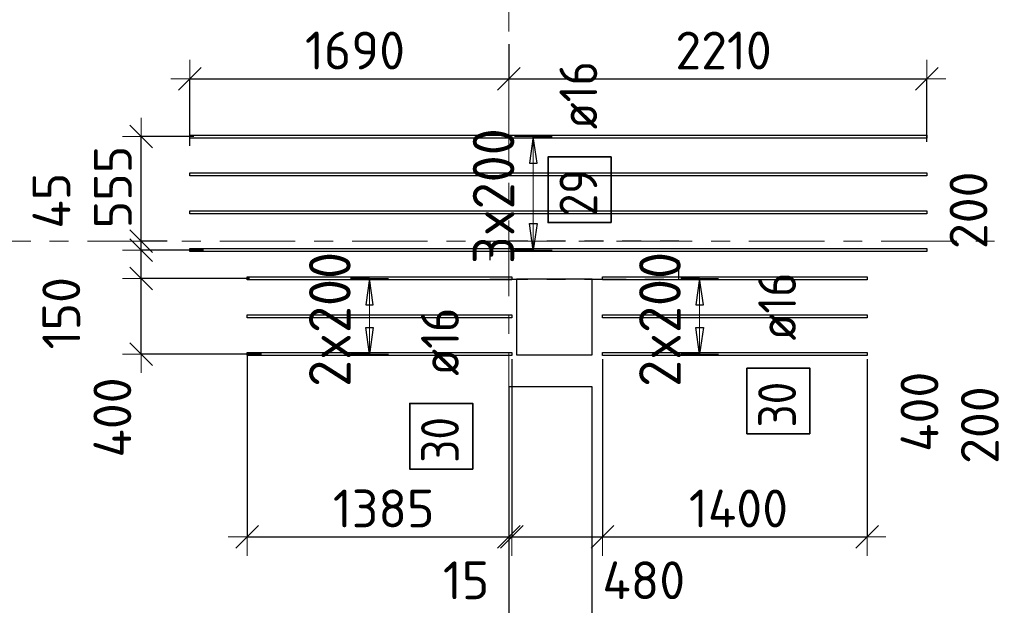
# Model space of a CAD drawing. Header units: metres. Extents: x -38 to 107, y -15 to 21.
# Tile 5 of 167: x 1.91 to 7.12, y 5.47 to 8.57. Entities that reach past the tile are written whole.
import ezdxf

# ---------------------------------------------------------------- set-up
doc = ezdxf.new("R2010")
doc.units = ezdxf.units.M
doc.header["$PDMODE"] = 65
for name, pattern in [('______11', [0.5, 0.4, -0.05, 0, -0.05]), ('______2', [0.0405, 0.03, -0.0105]), ('______5', [1.1, 0.8, -0.1, 0.1, -0.1])]:
    doc.linetypes.add(name, pattern=pattern)
for name, color, linetype, lineweight in [('XR$2$Осевая линия (1)', 7, '______5', 13), ('XR$4$Перекрытие (1)', 7, 'Continuous', 35), ('XR$4$Размерная линия (1)', 7, 'Continuous', 13)]:
    doc.layers.add(name, color=color, linetype=linetype, lineweight=lineweight)
doc.layers.add('XR$4$Арм.стержн.Доп. Арм верхн.зоны Х', color=7, linetype='Continuous', lineweight=35, true_color=0x8c8cff)
doc.layers.add('XR$6$Стена_ бетон несущ.', color=7, linetype='Continuous', lineweight=70, true_color=0xb4b496)
doc.styles.add('ISOCPEUR', font='txt')
doc.dimstyles.new('DIMSTYLE_3', dxfattribs={"dimtxt": 0.2, "dimasz": 0.2, "dimexe": 0, "dimexo": 0, "dimgap": 0.1, "dimtad": 2, "dimdec": 0, "dimlfac": 1000, "dimrnd": 5, "dimzin": 12, "dimdsep": 46, "dimtxsty": 'ISOCPEUR', "dimblk1": 'ALL_ML_STRICH', "dimblk2": 'ALL_ML_STRICH', "dimsah": 1, "dimcen": 0, "dimclrd": 7, "dimclre": 256, "dimclrt": 7, "dimadec": 0, "dimazin": 0, "dimtfac": 1, "dimtdec": 0, "dimtix": 1, "dimtmove": 2, "dimatfit": 3, "dimfxl": 0, "dimtzin": 0, "dimlwd": 0, "dimlwe": -3, "dimarcsym": 0})
doc.dimstyles.new('DIMSTYLE_33', dxfattribs={"dimtxt": 0.2, "dimasz": 0.2, "dimexe": 0, "dimexo": 0, "dimgap": 0.1, "dimtad": 2, "dimdec": 0, "dimlfac": 1000, "dimrnd": 5, "dimzin": 12, "dimdsep": 46, "dimtxsty": 'ISOCPEUR', "dimblk1": 'ALL_ML_STRICH', "dimblk2": 'ALL_ML_STRICH', "dimsah": 1, "dimcen": 0, "dimclrd": 7, "dimclre": 256, "dimclrt": 7, "dimadec": 0, "dimazin": 0, "dimtfac": 1, "dimtdec": 0, "dimtix": 1, "dimtmove": 2, "dimatfit": 3, "dimfxl": 0, "dimtvp": 1.2, "dimtzin": 0, "dimlwd": 0, "dimlwe": -3, "dimarcsym": 0})
doc.dimstyles.new('DIMSTYLE_34', dxfattribs={"dimtxt": 0.2, "dimasz": 0.2, "dimexe": 0, "dimexo": 0, "dimgap": 0.1, "dimtad": 0, "dimdec": 0, "dimlfac": 1000, "dimrnd": 5, "dimzin": 12, "dimdsep": 46, "dimtxsty": 'ISOCPEUR', "dimblk1": 'ALL_ML_STRICH', "dimblk2": 'ALL_ML_STRICH', "dimsah": 1, "dimcen": 0, "dimclrd": 7, "dimclre": 256, "dimclrt": 7, "dimadec": 0, "dimazin": 0, "dimtfac": 1, "dimtdec": 0, "dimtix": 1, "dimtmove": 2, "dimatfit": 3, "dimfxl": 0, "dimtvp": 1.2, "dimtzin": 0, "dimlwd": 0, "dimlwe": -3, "dimarcsym": 0})

# ---------------------------------------------------------------- blocks, each defined once
blk = doc.blocks.new('ALL_ML_STRICH')
at = {"color": 0, "linetype": 'ByBlock', "lineweight": -2}
for p, q in [((-0.3, -0.3), (0.3, 0.3)), ((0, -0.5), (0, 0.5)), ((-1, 0), (0.5, 0))]:
    blk.add_line(p, q, dxfattribs=at)
blk = doc.blocks.new('*D362')
at = {"layer": 'DEFPOINTS', "color": 7, "linetype": 'Continuous', "lineweight": 13, "transparency": 33554687}
for p in [(3.1483, 7.2038), (2.555, 6.8038), (3.2106, 6.8038)]:
    blk.add_point(p, dxfattribs=at)
at = {"layer": 'XR$4$Размерная линия (1)', "color": 9, "linetype": 'Continuous', "lineweight": -2, "true_color": 0xc7c7c7, "transparency": 33554687}
for p, q in [((3.1283, 7.2038), (2.555, 7.2038)), ((3.1906, 6.8038), (2.555, 6.8038))]:
    blk.add_line(p, q, dxfattribs=at)
at = {"layer": 'XR$4$Размерная линия (1)', "color": 7, "linetype": 'Continuous', "lineweight": -2, "transparency": 33554687}
blk.add_line((2.555, 6.8038), (2.555, 7.2038), dxfattribs=at)
at = {"layer": 'XR$4$Размерная линия (1)', "color": 7, "linetype": 'Continuous', "lineweight": 13, "transparency": 33554687, "xscale": 0.2, "yscale": 0.2, "zscale": 0.2}
for p, rotation in [((2.555, 7.2038), 90), ((2.555, 6.8038), 270)]:
    blk.add_blockref('ALL_ML_STRICH', p, dxfattribs=dict(at, rotation=rotation))
at = {"layer": 'XR$4$Размерная линия (1)', "color": 7, "linetype": 'Continuous', "lineweight": 13, "transparency": 33554687, "insert": (2.402, 6.4681), "char_height": 0.2, "width": 0.6, "attachment_point": 5, "rotation": 90, "style": 'ISOCPEUR'}
blk.add_mtext('\\A1;{400}', dxfattribs=at)
blk = doc.blocks.new('*D363')
at = {"layer": 'DEFPOINTS', "color": 7, "linetype": 'Continuous', "lineweight": 13, "transparency": 33554687}
for p in [(2.9044, 7.3537), (2.555, 7.2038), (3.1483, 7.2038)]:
    blk.add_point(p, dxfattribs=at)
at = {"layer": 'XR$4$Размерная линия (1)', "color": 9, "linetype": 'Continuous', "lineweight": -2, "true_color": 0xc7c7c7, "transparency": 33554687}
for p, q in [((2.8844, 7.3537), (2.555, 7.3537)), ((3.1283, 7.2038), (2.555, 7.2038))]:
    blk.add_line(p, q, dxfattribs=at)
at = {"layer": 'XR$4$Размерная линия (1)', "color": 7, "linetype": 'Continuous', "lineweight": -2, "transparency": 33554687}
blk.add_line((2.555, 7.2038), (2.555, 7.3537), dxfattribs=at)
at = {"layer": 'XR$4$Размерная линия (1)', "color": 7, "linetype": 'Continuous', "lineweight": 13, "transparency": 33554687, "xscale": 0.2, "yscale": 0.2, "zscale": 0.2}
for p, rotation in [((2.555, 7.3537), 90), ((2.555, 7.2038), 270)]:
    blk.add_blockref('ALL_ML_STRICH', p, dxfattribs=dict(at, rotation=rotation))
at = {"layer": 'XR$4$Размерная линия (1)', "color": 7, "linetype": 'Continuous', "lineweight": 13, "transparency": 33554687, "insert": (2.1318, 7.0197), "char_height": 0.2, "width": 0.6, "attachment_point": 5, "rotation": 90, "style": 'ISOCPEUR'}
blk.add_mtext('\\A1;{150}', dxfattribs=at)
blk = doc.blocks.new('*D364')
at = {"layer": 'DEFPOINTS', "color": 7, "linetype": 'Continuous', "lineweight": 13, "transparency": 33554687}
for p in [(2.7123, 7.4), (2.555, 7.3537), (2.9044, 7.3537)]:
    blk.add_point(p, dxfattribs=at)
at = {"layer": 'XR$4$Размерная линия (1)', "color": 9, "linetype": 'Continuous', "lineweight": -2, "true_color": 0xc7c7c7, "transparency": 33554687}
for p, q in [((2.6923, 7.4), (2.555, 7.4)), ((2.8844, 7.3537), (2.555, 7.3537))]:
    blk.add_line(p, q, dxfattribs=at)
at = {"layer": 'XR$4$Размерная линия (1)', "color": 7, "linetype": 'Continuous', "lineweight": -2, "transparency": 33554687}
blk.add_line((2.555, 7.3537), (2.555, 7.4), dxfattribs=at)
at = {"layer": 'XR$4$Размерная линия (1)', "color": 7, "linetype": 'Continuous', "lineweight": 13, "transparency": 33554687, "xscale": 0.2, "yscale": 0.2, "zscale": 0.2}
for p, rotation in [((2.555, 7.3537), 270), ((2.555, 7.4), 90)]:
    blk.add_blockref('ALL_ML_STRICH', p, dxfattribs=dict(at, rotation=rotation))
at = {"layer": 'XR$4$Размерная линия (1)', "color": 7, "linetype": 'Continuous', "lineweight": 13, "transparency": 33554687, "insert": (2.0796, 7.6148), "char_height": 0.2, "width": 0.4, "attachment_point": 5, "rotation": 90, "style": 'ISOCPEUR'}
blk.add_mtext('\\A1;{45}', dxfattribs=at)
blk = doc.blocks.new('*D365')
at = {"layer": 'DEFPOINTS', "color": 7, "linetype": 'Continuous', "lineweight": 13, "transparency": 33554687}
for p in [(2.8538, 7.9537), (2.555, 7.4), (2.7123, 7.4)]:
    blk.add_point(p, dxfattribs=at)
at = {"layer": 'XR$4$Размерная линия (1)', "color": 9, "linetype": 'Continuous', "lineweight": -2, "true_color": 0xc7c7c7, "transparency": 33554687}
for p, q in [((2.8338, 7.9537), (2.555, 7.9537)), ((2.6923, 7.4), (2.555, 7.4))]:
    blk.add_line(p, q, dxfattribs=at)
at = {"layer": 'XR$4$Размерная линия (1)', "color": 7, "linetype": 'Continuous', "lineweight": -2, "transparency": 33554687}
blk.add_line((2.555, 7.4), (2.555, 7.9537), dxfattribs=at)
at = {"layer": 'XR$4$Размерная линия (1)', "color": 7, "linetype": 'Continuous', "lineweight": 13, "transparency": 33554687, "xscale": 0.2, "yscale": 0.2, "zscale": 0.2}
for p, rotation in [((2.555, 7.9537), 90), ((2.555, 7.4), 270)]:
    blk.add_blockref('ALL_ML_STRICH', p, dxfattribs=dict(at, rotation=rotation))
at = {"layer": 'XR$4$Размерная линия (1)', "color": 7, "linetype": 'Continuous', "lineweight": 13, "transparency": 33554687, "insert": (2.405, 7.6868), "char_height": 0.2, "width": 0.6, "attachment_point": 5, "rotation": 90, "style": 'ISOCPEUR'}
blk.add_mtext('\\A1;{555}', dxfattribs=at)
blk = doc.blocks.new('*D366')
at = {"layer": 'DEFPOINTS', "color": 7, "linetype": 'Continuous', "lineweight": 13, "transparency": 33554687}
for p in [(4.5, 8.4633), (2.8119, 8.2592), (2.8119, 7.8854)]:
    blk.add_point(p, dxfattribs=at)
at = {"layer": 'XR$4$Размерная линия (1)', "color": 9, "linetype": 'Continuous', "lineweight": -2, "true_color": 0xc7c7c7, "transparency": 33554687}
for p, q in [((4.5, 8.4433), (4.5, 8.2592)), ((2.8119, 7.9054), (2.8119, 8.2592))]:
    blk.add_line(p, q, dxfattribs=at)
at = {"layer": 'XR$4$Размерная линия (1)', "color": 7, "linetype": 'Continuous', "lineweight": -2, "transparency": 33554687}
blk.add_line((2.8119, 8.2592), (4.5, 8.2592), dxfattribs=at)
at = {"layer": 'XR$4$Размерная линия (1)', "color": 7, "linetype": 'Continuous', "lineweight": 13, "transparency": 33554687, "xscale": 0.2, "yscale": 0.2, "zscale": 0.2, "rotation": 180}
blk.add_blockref('ALL_ML_STRICH', (2.8119, 8.2592), dxfattribs=at)
at = {"layer": 'XR$4$Размерная линия (1)', "color": 7, "linetype": 'Continuous', "lineweight": 13, "transparency": 33554687, "xscale": 0.2, "yscale": 0.2, "zscale": 0.2}
blk.add_blockref('ALL_ML_STRICH', (4.5, 8.2592), dxfattribs=at)
at = {"layer": 'XR$4$Размерная линия (1)', "color": 7, "linetype": 'Continuous', "lineweight": 13, "transparency": 33554687, "insert": (3.6859, 8.4092), "char_height": 0.2, "width": 0.8, "attachment_point": 5, "style": 'ISOCPEUR'}
blk.add_mtext('\\A1;{1690}', dxfattribs=at)
blk = doc.blocks.new('*D367')
at = {"layer": 'DEFPOINTS', "color": 7, "linetype": 'Continuous', "lineweight": 13, "transparency": 33554687}
for p in [(4.5, 8.4633), (4.5, 8.2592), (6.7119, 7.9057)]:
    blk.add_point(p, dxfattribs=at)
at = {"layer": 'XR$4$Размерная линия (1)', "color": 9, "linetype": 'Continuous', "lineweight": -2, "true_color": 0xc7c7c7, "transparency": 33554687}
for p, q in [((4.5, 8.4433), (4.5, 8.2592)), ((6.7119, 7.9257), (6.7119, 8.2592))]:
    blk.add_line(p, q, dxfattribs=at)
at = {"layer": 'XR$4$Размерная линия (1)', "color": 7, "linetype": 'Continuous', "lineweight": -2, "transparency": 33554687}
blk.add_line((4.5, 8.2592), (6.7119, 8.2592), dxfattribs=at)
at = {"layer": 'XR$4$Размерная линия (1)', "color": 7, "linetype": 'Continuous', "lineweight": 13, "transparency": 33554687, "xscale": 0.2, "yscale": 0.2, "zscale": 0.2, "rotation": 180}
blk.add_blockref('ALL_ML_STRICH', (4.5, 8.2592), dxfattribs=at)
at = {"layer": 'XR$4$Размерная линия (1)', "color": 7, "linetype": 'Continuous', "lineweight": 13, "transparency": 33554687, "xscale": 0.2, "yscale": 0.2, "zscale": 0.2}
blk.add_blockref('ALL_ML_STRICH', (6.7119, 8.2592), dxfattribs=at)
at = {"layer": 'XR$4$Размерная линия (1)', "color": 7, "linetype": 'Continuous', "lineweight": 13, "transparency": 33554687, "insert": (5.6359, 8.4092), "char_height": 0.2, "width": 0.8, "attachment_point": 5, "style": 'ISOCPEUR'}
blk.add_mtext('\\A1;{2210}', dxfattribs=at)
blk = doc.blocks.new('*D525')
at = {"layer": 'DEFPOINTS', "color": 7, "linetype": 'Continuous', "lineweight": 13, "transparency": 33554687}
for p in [(7.7099, 6.7906), (7.4257, 6.5906), (7.7164, 6.5906)]:
    blk.add_point(p, dxfattribs=at)
at = {"layer": 'XR$4$Размерная линия (1)', "color": 9, "linetype": 'Continuous', "lineweight": -2, "true_color": 0xc7c7c7, "transparency": 33554687}
for p, q in [((7.6899, 6.7906), (7.4257, 6.7906)), ((7.6964, 6.5906), (7.4257, 6.5906))]:
    blk.add_line(p, q, dxfattribs=at)
at = {"layer": 'XR$4$Размерная линия (1)', "color": 7, "linetype": 'Continuous', "lineweight": -2, "transparency": 33554687}
blk.add_line((7.4257, 6.5906), (7.4257, 6.7906), dxfattribs=at)
at = {"layer": 'XR$4$Размерная линия (1)', "color": 7, "linetype": 'Continuous', "lineweight": 13, "transparency": 33554687, "xscale": 0.2, "yscale": 0.2, "zscale": 0.2}
for p, rotation in [((7.4257, 6.7906), 90), ((7.4257, 6.5906), 270)]:
    blk.add_blockref('ALL_ML_STRICH', p, dxfattribs=dict(at, rotation=rotation))
at = {"layer": 'XR$4$Размерная линия (1)', "color": 7, "linetype": 'Continuous', "lineweight": 13, "transparency": 33554687, "insert": (6.992, 6.4277), "char_height": 0.2, "width": 0.6, "attachment_point": 5, "rotation": 90, "style": 'ISOCPEUR'}
blk.add_mtext('\\A1;{200}', dxfattribs=at)
blk = doc.blocks.new('*D526')
at = {"layer": 'DEFPOINTS', "color": 7, "linetype": 'Continuous', "lineweight": 13, "transparency": 33554687}
for p in [(7.7009, 7.1906), (7.4257, 6.7906), (7.7099, 6.7906)]:
    blk.add_point(p, dxfattribs=at)
at = {"layer": 'XR$4$Размерная линия (1)', "color": 9, "linetype": 'Continuous', "lineweight": -2, "true_color": 0xc7c7c7, "transparency": 33554687}
for p, q in [((7.6809, 7.1906), (7.4257, 7.1906)), ((7.6899, 6.7906), (7.4257, 6.7906))]:
    blk.add_line(p, q, dxfattribs=at)
at = {"layer": 'XR$4$Размерная линия (1)', "color": 7, "linetype": 'Continuous', "lineweight": -2, "transparency": 33554687}
blk.add_line((7.4257, 6.7906), (7.4257, 7.1906), dxfattribs=at)
at = {"layer": 'XR$4$Размерная линия (1)', "color": 7, "linetype": 'Continuous', "lineweight": 13, "transparency": 33554687, "xscale": 0.2, "yscale": 0.2, "zscale": 0.2}
for p, rotation in [((7.4257, 7.1906), 90), ((7.4257, 6.7906), 270)]:
    blk.add_blockref('ALL_ML_STRICH', p, dxfattribs=dict(at, rotation=rotation))
at = {"layer": 'XR$4$Размерная линия (1)', "color": 7, "linetype": 'Continuous', "lineweight": 13, "transparency": 33554687, "insert": (6.6725, 6.498), "char_height": 0.2, "width": 0.6, "attachment_point": 5, "rotation": 90, "style": 'ISOCPEUR'}
blk.add_mtext('\\A1;{400}', dxfattribs=at)
blk = doc.blocks.new('*D527')
at = {"layer": 'DEFPOINTS', "color": 7, "linetype": 'Continuous', "lineweight": 13, "transparency": 33554687}
for p in [(7.7009, 7.3906), (7.4257, 7.1906), (7.7009, 7.1906)]:
    blk.add_point(p, dxfattribs=at)
at = {"layer": 'XR$4$Размерная линия (1)', "color": 9, "linetype": 'Continuous', "lineweight": -2, "true_color": 0xc7c7c7, "transparency": 33554687}
for p, q in [((7.6809, 7.3906), (7.4257, 7.3906)), ((7.6809, 7.1906), (7.4257, 7.1906))]:
    blk.add_line(p, q, dxfattribs=at)
at = {"layer": 'XR$4$Размерная линия (1)', "color": 7, "linetype": 'Continuous', "lineweight": -2, "transparency": 33554687}
blk.add_line((7.4257, 7.1906), (7.4257, 7.3906), dxfattribs=at)
at = {"layer": 'XR$4$Размерная линия (1)', "color": 7, "linetype": 'Continuous', "lineweight": 13, "transparency": 33554687, "xscale": 0.2, "yscale": 0.2, "zscale": 0.2}
for p, rotation in [((7.4257, 7.3906), 90), ((7.4257, 7.1906), 270)]:
    blk.add_blockref('ALL_ML_STRICH', p, dxfattribs=dict(at, rotation=rotation))
at = {"layer": 'XR$4$Размерная линия (1)', "color": 7, "linetype": 'Continuous', "lineweight": 13, "transparency": 33554687, "insert": (6.9317, 7.564), "char_height": 0.2, "width": 0.6, "attachment_point": 5, "rotation": 90, "style": 'ISOCPEUR'}
blk.add_mtext('\\A1;{200}', dxfattribs=at)
blk = doc.blocks.new('*D547')
at = {"layer": 'DEFPOINTS', "color": 7, "linetype": 'Continuous', "lineweight": 13, "transparency": 33554687}
for p in [(3.115, 6.8118), (4.5, 6.0151), (3.115, 5.8368)]:
    blk.add_point(p, dxfattribs=at)
at = {"layer": 'XR$4$Размерная линия (1)', "color": 9, "linetype": 'Continuous', "lineweight": -2, "true_color": 0xc7c7c7, "transparency": 33554687}
for p, q in [((3.115, 6.7918), (3.115, 5.8368)), ((4.5, 5.9951), (4.5, 5.8368))]:
    blk.add_line(p, q, dxfattribs=at)
at = {"layer": 'XR$4$Размерная линия (1)', "color": 7, "linetype": 'Continuous', "lineweight": -2, "transparency": 33554687}
blk.add_line((3.115, 5.8368), (4.5, 5.8368), dxfattribs=at)
at = {"layer": 'XR$4$Размерная линия (1)', "color": 7, "linetype": 'Continuous', "lineweight": 13, "transparency": 33554687, "xscale": 0.2, "yscale": 0.2, "zscale": 0.2, "rotation": 180}
blk.add_blockref('ALL_ML_STRICH', (3.115, 5.8368), dxfattribs=at)
at = {"layer": 'XR$4$Размерная линия (1)', "color": 7, "linetype": 'Continuous', "lineweight": 13, "transparency": 33554687, "xscale": 0.2, "yscale": 0.2, "zscale": 0.2}
blk.add_blockref('ALL_ML_STRICH', (4.5, 5.8368), dxfattribs=at)
at = {"layer": 'XR$4$Размерная линия (1)', "color": 7, "linetype": 'Continuous', "lineweight": 13, "transparency": 33554687, "insert": (3.8375, 5.9868), "char_height": 0.2, "width": 0.8, "attachment_point": 5, "style": 'ISOCPEUR'}
blk.add_mtext('\\A1;{1385}', dxfattribs=at)
blk = doc.blocks.new('*D548')
at = {"layer": 'DEFPOINTS', "color": 7, "linetype": 'Continuous', "lineweight": 13, "transparency": 33554687}
for p in [(4.515, 6.7958), (4.5, 6.0151), (4.5, 5.8368)]:
    blk.add_point(p, dxfattribs=at)
at = {"layer": 'XR$4$Размерная линия (1)', "color": 9, "linetype": 'Continuous', "lineweight": -2, "true_color": 0xc7c7c7, "transparency": 33554687}
for p, q in [((4.515, 6.7758), (4.515, 5.8368)), ((4.5, 5.9951), (4.5, 5.8368))]:
    blk.add_line(p, q, dxfattribs=at)
at = {"layer": 'XR$4$Размерная линия (1)', "color": 7, "linetype": 'Continuous', "lineweight": -2, "transparency": 33554687}
blk.add_line((4.5, 5.8368), (4.515, 5.8368), dxfattribs=at)
at = {"layer": 'XR$4$Размерная линия (1)', "color": 7, "linetype": 'Continuous', "lineweight": 13, "transparency": 33554687, "xscale": 0.2, "yscale": 0.2, "zscale": 0.2}
blk.add_blockref('ALL_ML_STRICH', (4.515, 5.8368), dxfattribs=at)
at = {"layer": 'XR$4$Размерная линия (1)', "color": 7, "linetype": 'Continuous', "lineweight": 13, "transparency": 33554687, "xscale": 0.2, "yscale": 0.2, "zscale": 0.2, "rotation": 180}
blk.add_blockref('ALL_ML_STRICH', (4.5, 5.8368), dxfattribs=at)
at = {"layer": 'XR$4$Размерная линия (1)', "color": 7, "linetype": 'Continuous', "lineweight": 13, "transparency": 33554687, "insert": (4.2736, 5.6069), "char_height": 0.2, "width": 0.4, "attachment_point": 5, "style": 'ISOCPEUR'}
blk.add_mtext('\\A1;{15}', dxfattribs=at)
blk = doc.blocks.new('*D549')
at = {"layer": 'DEFPOINTS', "color": 7, "linetype": 'Continuous', "lineweight": 13, "transparency": 33554687}
for p in [(4.515, 6.7958), (4.995, 6.7958), (4.515, 5.8368)]:
    blk.add_point(p, dxfattribs=at)
at = {"layer": 'XR$4$Размерная линия (1)', "color": 9, "linetype": 'Continuous', "lineweight": -2, "true_color": 0xc7c7c7, "transparency": 33554687}
for p, q in [((4.515, 6.7758), (4.515, 5.8368)), ((4.995, 6.7758), (4.995, 5.8368))]:
    blk.add_line(p, q, dxfattribs=at)
at = {"layer": 'XR$4$Размерная линия (1)', "color": 7, "linetype": 'Continuous', "lineweight": -2, "transparency": 33554687}
blk.add_line((4.515, 5.8368), (4.995, 5.8368), dxfattribs=at)
at = {"layer": 'XR$4$Размерная линия (1)', "color": 7, "linetype": 'Continuous', "lineweight": 13, "transparency": 33554687, "xscale": 0.2, "yscale": 0.2, "zscale": 0.2, "rotation": 180}
blk.add_blockref('ALL_ML_STRICH', (4.515, 5.8368), dxfattribs=at)
at = {"layer": 'XR$4$Размерная линия (1)', "color": 7, "linetype": 'Continuous', "lineweight": 13, "transparency": 33554687, "xscale": 0.2, "yscale": 0.2, "zscale": 0.2}
blk.add_blockref('ALL_ML_STRICH', (4.995, 5.8368), dxfattribs=at)
at = {"layer": 'XR$4$Размерная линия (1)', "color": 7, "linetype": 'Continuous', "lineweight": 13, "transparency": 33554687, "insert": (5.2136, 5.6071), "char_height": 0.2, "width": 0.6, "attachment_point": 5, "style": 'ISOCPEUR'}
blk.add_mtext('\\A1;{480}', dxfattribs=at)
blk = doc.blocks.new('*D550')
at = {"layer": 'DEFPOINTS', "color": 7, "linetype": 'Continuous', "lineweight": 13, "transparency": 33554687}
for p in [(4.995, 6.7958), (6.395, 6.7958), (4.995, 5.8368)]:
    blk.add_point(p, dxfattribs=at)
at = {"layer": 'XR$4$Размерная линия (1)', "color": 9, "linetype": 'Continuous', "lineweight": -2, "true_color": 0xc7c7c7, "transparency": 33554687}
for p, q in [((4.995, 6.7758), (4.995, 5.8368)), ((6.395, 6.7758), (6.395, 5.8368))]:
    blk.add_line(p, q, dxfattribs=at)
at = {"layer": 'XR$4$Размерная линия (1)', "color": 7, "linetype": 'Continuous', "lineweight": -2, "transparency": 33554687}
blk.add_line((4.995, 5.8368), (6.395, 5.8368), dxfattribs=at)
at = {"layer": 'XR$4$Размерная линия (1)', "color": 7, "linetype": 'Continuous', "lineweight": 13, "transparency": 33554687, "xscale": 0.2, "yscale": 0.2, "zscale": 0.2, "rotation": 180}
blk.add_blockref('ALL_ML_STRICH', (4.995, 5.8368), dxfattribs=at)
at = {"layer": 'XR$4$Размерная линия (1)', "color": 7, "linetype": 'Continuous', "lineweight": 13, "transparency": 33554687, "xscale": 0.2, "yscale": 0.2, "zscale": 0.2}
blk.add_blockref('ALL_ML_STRICH', (6.395, 5.8368), dxfattribs=at)
at = {"layer": 'XR$4$Размерная линия (1)', "color": 7, "linetype": 'Continuous', "lineweight": 13, "transparency": 33554687, "insert": (5.715, 5.9868), "char_height": 0.2, "width": 0.8, "attachment_point": 5, "style": 'ISOCPEUR'}
blk.add_mtext('\\A1;{1400}', dxfattribs=at)

msp = doc.modelspace()

# ---------------------------------------------------------------- linework, layer by layer
at = {"layer": 'XR$2$Осевая линия (1)', "color": 253, "linetype": '______11', "lineweight": 13, "true_color": 0xa0a0a0, "transparency": 33554687}
for p, q in [((4.5, -3.39), (4.5, 19.78)), ((-2.63, 7.4), (62.6, 7.4))]:
    msp.add_line(p, q, dxfattribs=at)
at = {"layer": 'XR$4$Арм.стержн.Доп. Арм верхн.зоны Х', "color": 253, "linetype": 'Continuous', "lineweight": -3, "true_color": 0xa0a0a0, "transparency": 33554687}
for p, q in [((4.6288, 7.9537), (4.5288, 7.9537)), ((4.6288, 7.9537), (4.7288, 7.9537)), ((4.6288, 7.3537), (4.5288, 7.3537)), ((4.6288, 7.3537), (4.7288, 7.3537)), ((3.7626, 7.2038), (3.6626, 7.2038)), ((3.7626, 7.2038), (3.8626, 7.2038)), ((5.5091, 7.2038), (5.4091, 7.2038)), ((5.5091, 7.2038), (5.6091, 7.2038)), ((3.7626, 6.8038), (3.6626, 6.8038)), ((3.7626, 6.8038), (3.8626, 6.8038)), ((5.5091, 6.8038), (5.4091, 6.8038)), ((5.5091, 6.8038), (5.6091, 6.8038))]:
    msp.add_line(p, q, dxfattribs=at)
at = {"layer": 'XR$4$Арм.стержн.Доп. Арм верхн.зоны Х', "color": 7, "linetype": 'Continuous', "lineweight": 25, "transparency": 33554687}
for p, q in [((4.6288, 7.9537), (4.6088, 7.8137)), ((4.6488, 7.8137), (4.6288, 7.9537)), ((4.6088, 7.8137), (4.6488, 7.8137)), ((4.6288, 7.3537), (4.6088, 7.4937)), ((4.6088, 7.4937), (4.6488, 7.4937)), ((4.6488, 7.4937), (4.6288, 7.3537)), ((3.7626, 7.2038), (3.7426, 7.0638)), ((3.7826, 7.0638), (3.7626, 7.2038)), ((5.5091, 7.2038), (5.4891, 7.0638)), ((5.5291, 7.0638), (5.5091, 7.2038)), ((3.7426, 7.0638), (3.7826, 7.0638)), ((5.4891, 7.0638), (5.5291, 7.0638)), ((3.7626, 6.8038), (3.7426, 6.9438)), ((3.7426, 6.9438), (3.7826, 6.9438)), ((3.7826, 6.9438), (3.7626, 6.8038)), ((5.5091, 6.8038), (5.4891, 6.9438)), ((5.4891, 6.9438), (5.5291, 6.9438)), ((5.5291, 6.9438), (5.5091, 6.8038))]:
    msp.add_line(p, q, dxfattribs=at)
at = {"layer": 'XR$4$Арм.стержн.Доп. Арм верхн.зоны Х', "color": 7, "linetype": 'Continuous', "lineweight": 13, "transparency": 33554687}
for p, q in [((4.6288, 7.9537), (4.6288, 7.9537)), ((4.6288, 7.3537), (4.6288, 7.9537)), ((4.6288, 7.3537), (4.6288, 7.3537)), ((3.7626, 7.2038), (3.7626, 7.2038)), ((3.7626, 6.8038), (3.7626, 7.2038)), ((5.5091, 7.2038), (5.5091, 7.2038)), ((5.5091, 6.8038), (5.5091, 7.2038)), ((3.7626, 6.8038), (3.7626, 6.8038)), ((5.5091, 6.8038), (5.5091, 6.8038))]:
    msp.add_line(p, q, dxfattribs=at)
at = {"layer": 'XR$4$Арм.стержн.Доп. Арм верхн.зоны Х', "color": 7, "linetype": 'Continuous', "lineweight": 25, "transparency": 33554687}
for points in [[(6.7119, 7.9457), (2.8119, 7.9457), (2.8119, 7.9617), (6.7119, 7.9617), (6.7119, 7.9457)], [(6.7119, 7.7457), (2.8119, 7.7457), (2.8119, 7.7617), (6.7119, 7.7617), (6.7119, 7.7457)], [(6.7119, 7.5457), (2.8119, 7.5457), (2.8119, 7.5617), (6.7119, 7.5617), (6.7119, 7.5457)], [(6.7119, 7.3457), (2.8119, 7.3457), (2.8119, 7.3617), (6.7119, 7.3617), (6.7119, 7.3457)], [(4.515, 7.1958), (3.115, 7.1958), (3.115, 7.2118), (4.515, 7.2118), (4.515, 7.1958)], [(4.995, 7.2118), (6.395, 7.2118), (6.395, 7.1958), (4.995, 7.1958), (4.995, 7.2118)], [(4.515, 6.9958), (3.115, 6.9958), (3.115, 7.0118), (4.515, 7.0118), (4.515, 6.9958)], [(4.995, 7.0118), (6.395, 7.0118), (6.395, 6.9958), (4.995, 6.9958), (4.995, 7.0118)], [(4.515, 6.7958), (3.115, 6.7958), (3.115, 6.8118), (4.515, 6.8118), (4.515, 6.7958)], [(4.995, 6.8118), (6.395, 6.8118), (6.395, 6.7958), (4.995, 6.7958), (4.995, 6.8118)]]:
    msp.add_lwpolyline(points, dxfattribs=at)
at = {"layer": 'XR$4$Арм.стержн.Доп. Арм верхн.зоны Х', "color": 7, "linetype": 'Continuous', "lineweight": 35, "transparency": 33554687}
for points in [[(5.041, 7.4994), (5.041, 7.8461), (4.7076, 7.8461), (4.7076, 7.4994), (5.041, 7.4994)], [(6.0925, 6.382), (6.0925, 6.7286), (5.7592, 6.7286), (5.7592, 6.382), (6.0925, 6.382)], [(4.3087, 6.1956), (4.3087, 6.5423), (3.9754, 6.5423), (3.9754, 6.1956), (4.3087, 6.1956)]]:
    msp.add_lwpolyline(points, dxfattribs=at)
at = {"layer": 'XR$4$Перекрытие (1)', "color": 7, "linetype": 'Continuous', "lineweight": 25, "transparency": 33554687}
for p, q in [((4.94, 7.2003), (4.54, 7.2002)), ((4.54, 7.2002), (4.54, 6.8002)), ((4.94, 6.8003), (4.94, 7.2003)), ((4.54, 6.8002), (4.94, 6.8003)), ((4.5, 6.6302), (4.5, 5.1302)), ((4.94, 6.6302), (4.5, 6.6302)), ((4.94, 5.1302), (4.94, 6.6302))]:
    msp.add_line(p, q, dxfattribs=at)
at = {"layer": 'XR$6$Стена_ бетон несущ.', "color": 253, "linetype": '______2', "lineweight": -3, "true_color": 0xa0a0a0, "transparency": 33554687}
for p, q in [((5.4, 7.4), (4.4, 7.4)), ((4.4, 7.4), (4.4, 7.2)), ((5.4, 7.2), (5.4, 7.4)), ((4.4, 7.2), (4.42, 7.2)), ((4.42, 7.2), (4.5, 7.2)), ((4.5, 7.2), (4.94, 7.2)), ((4.94, 7.2), (5.02, 7.2)), ((5.02, 7.2), (5.4, 7.2))]:
    msp.add_line(p, q, dxfattribs=at)

# ---------------------------------------------------------------- texts
at = {"layer": 'XR$4$Арм.стержн.Доп. Арм верхн.зоны Х', "color": 7, "linetype": 'Continuous', "lineweight": 25, "transparency": 33554687, "char_height": 0.2, "attachment_point": 7, "rotation": 90, "style": 'ISOCPEUR'}
for s, insert, width in [('\\W0.89; ø16 ', (4.9676, 7.8794), 0.749105), ('\\W0.87;29', (4.9676, 7.5328), 0.367208), ('\\W0.89; ø16 ', (6.0192, 6.762), 0.749105), ('\\W0.89; ø16 ', (4.2354, 6.5756), 0.749105), ('\\W0.87;30', (6.0192, 6.4153), 0.367208), ('\\W0.87;30', (4.2354, 6.2289), 0.367208)]:
    msp.add_mtext(s, dxfattribs=dict(at, insert=insert, width=width))
at = {"layer": 'XR$4$Арм.стержн.Доп. Арм верхн.зоны Х', "color": 7, "linetype": 'Continuous', "lineweight": 13, "transparency": 33554687, "char_height": 0.22, "width": 0.873359, "attachment_point": 7, "rotation": 90, "style": 'ISOCPEUR'}
for s, insert in [('\\W0.95;3x200', (4.5288, 7.2797)), ('\\W0.95;2x200', (3.6626, 6.6298)), ('\\W0.95;2x200', (5.4091, 6.6298))]:
    msp.add_mtext(s, dxfattribs=dict(at, insert=insert))

# ---------------------------------------------------------------- dimensions: what is measured, and where the dimension line sits
at = {"layer": 'XR$4$Размерная линия (1)', "color": 7, "linetype": 'Continuous', "lineweight": 13, "transparency": 33554687}
for base, p1, p2, dimstyle, picture, middle in [((4.5, 8.2592), (2.8119, 7.9054), (4.5, 8.4433), 'DIMSTYLE_3', '*D366', (3.6859, 8.4092)), ((6.7119, 8.2592), (4.5, 8.4433), (6.7119, 7.9257), 'DIMSTYLE_3', '*D367', (5.6359, 8.4092)), ((4.5, 5.8368), (3.115, 6.7918), (4.5, 5.9951), 'DIMSTYLE_3', '*D547', (3.8375, 5.9868)), ((4.515, 5.8368), (4.5, 5.9951), (4.515, 6.7758), 'DIMSTYLE_34', '*D548', (4.2736, 5.6069)), ((4.995, 5.8368), (4.515, 6.7758), (4.995, 6.7758), 'DIMSTYLE_34', '*D549', (5.2136, 5.6071)), ((6.395, 5.8368), (4.995, 6.7758), (6.395, 6.7758), 'DIMSTYLE_3', '*D550', (5.715, 5.9868))]:
    dim = msp.add_linear_dim(base=base, p1=p1, p2=p2, dimstyle=dimstyle, override={"dimpost": '<>', "dimclrd": 7, "dimclre": 9, "dimclrt": 7, "dimlwd": 0, "dimlwe": 65533}, dxfattribs=at)
    dim.commit()
    dim.dimension.update_dxf_attribs({"geometry": picture, "text_midpoint": middle, "dimtype": 160})
for base, p1, p2, picture, middle in [((2.555, 7.9537), (2.6923, 7.4), (2.8338, 7.9537), '*D365', (2.405, 7.6868)), ((2.555, 7.4), (2.8844, 7.3537), (2.6923, 7.4), '*D364', (2.0796, 7.6148)), ((7.4257, 7.3906), (7.6809, 7.1906), (7.6809, 7.3906), '*D527', (6.9317, 7.564)), ((2.555, 7.3537), (3.1283, 7.2038), (2.8844, 7.3537), '*D363', (2.1318, 7.0197)), ((2.555, 7.2038), (3.1906, 6.8038), (3.1283, 7.2038), '*D362', (2.402, 6.4681)), ((7.4257, 7.1906), (7.6899, 6.7906), (7.6809, 7.1906), '*D526', (6.6725, 6.498)), ((7.4257, 6.7906), (7.6964, 6.5906), (7.6899, 6.7906), '*D525', (6.992, 6.4277))]:
    dim = msp.add_linear_dim(base=base, p1=p1, p2=p2, angle=90, dimstyle='DIMSTYLE_33', override={"dimpost": '<>', "dimclrd": 7, "dimclre": 9, "dimclrt": 7, "dimlwd": 0, "dimlwe": 65533}, dxfattribs=at)
    dim.commit()
    dim.dimension.update_dxf_attribs({"geometry": picture, "text_midpoint": middle, "dimtype": 160})

doc.saveas('drawing.dxf')
